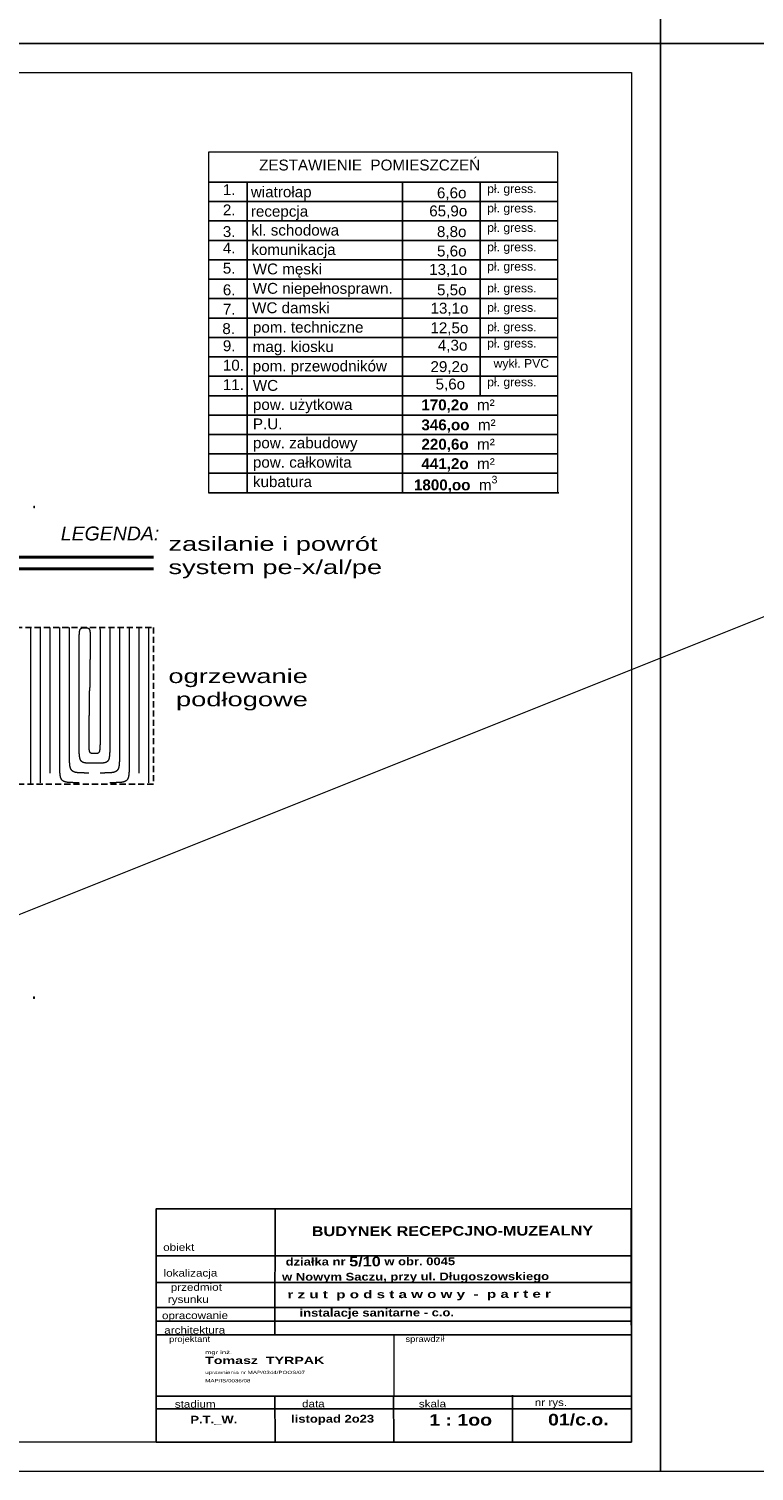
# Model space of a CAD drawing. Extents: x 4615668 to 9294084, y 16339 to 10688993.
# Tile 14 of 256: x 4717700 to 4719198, y 5338649 to 5341627. Entities that reach past the tile are written whole.
import ezdxf
from ezdxf.lldxf.tags import DXFTag

# ---------------------------------------------------------------- set-up
doc = ezdxf.new("R2010")
doc.units = 0
doc.header["$MEASUREMENT"] = 0
doc.linetypes.add('DASHED', pattern=[19.05, 12.7, -6.35])
for name, color, linetype in [('1', 7, 'Continuous'), ('_', 7, 'Continuous'), ('IS_Rys.pętli_o.p._Powrót', 5, 'DASH'), ('IS_Rys.pętli_o.p._Zasilanie', 1, 'SOLID'), ('MURY', 7, 'Continuous'), ('OPIS', 7, 'Continuous'), ('WYMIAROWANIE', 1, 'Continuous')]:
    doc.layers.add(name, color=color, linetype=linetype)
doc.layers.add('hatch', color=253, linetype='Continuous', lineweight=0)
doc.layers.add('Wymiar', color=7, linetype='Continuous', lineweight=9)
doc.layers.add('IS_Wężownica OChP', color=7, linetype='Continuous', lineweight=5, true_color=0x800080)
doc.styles.add('_a1', font='arial.ttf', dxfattribs={"height": 120})
doc.styles.add('ARIAL', font='arial.ttf', dxfattribs={"height": 10})
doc.styles.add('ARIAL_WYM50', font='arial.ttf', dxfattribs={"height": 15})
doc.styles.add('courier', font='stylu.ttf')
doc.styles.add('tomek14', font='ISOCP.shx', dxfattribs={"height": 14})
tags = doc.linetypes.add('DASH', pattern=[15, 10, -5]).pattern_tags.tags
tags[6:7] = [DXFTag(74, 4), DXFTag(75, 0), DXFTag(340, '0'), DXFTag(46, 0.0), DXFTag(50, 0.0), DXFTag(44, 0.0), DXFTag(45, 0.0)]
tags[4:5] = [DXFTag(74, 4), DXFTag(75, 0), DXFTag(340, '0'), DXFTag(46, 0.0), DXFTag(50, 0.0), DXFTag(44, 0.0), DXFTag(45, 0.0)]
tags = doc.linetypes.add('SOLID', pattern=[10, 10, 0]).pattern_tags.tags
tags[6:7] = [DXFTag(74, 4), DXFTag(75, 0), DXFTag(340, '0'), DXFTag(46, 0.0), DXFTag(50, 0.0), DXFTag(44, 0.0), DXFTag(45, 0.0)]
tags[4:5] = [DXFTag(74, 4), DXFTag(75, 0), DXFTag(340, '0'), DXFTag(46, 0.0), DXFTag(50, 0.0), DXFTag(44, 0.0), DXFTag(45, 0.0)]

# ---------------------------------------------------------------- blocks, each defined once
blk = doc.blocks.new('G$C6E969633')
at = {"layer": 'MURY', "lineweight": 0, "ltscale": 40}
for p in [(1627.6, 1448.9), (1627.6, 1446.6), (1627.4, 435.7), (1627.4, 433.4), (1627.6, 435.7), (1627.6, 433.5)]:
    blk.add_point(p, dxfattribs=at)

msp = doc.modelspace()

# ---------------------------------------------------------------- linework, layer by layer
at = {"lineweight": 0, "ltscale": 40}
msp.add_line((4718453.14, 5338931.04), (4718453.14, 5338804.11), dxfattribs=at)
at = {"linetype": 'DASHED'}
msp.add_lwpolyline([(4717673.35, 5340391.4), (4717956.96, 5340391.4), (4717956.96, 5340067.94), (4717673.35, 5340067.94)], close=True, dxfattribs=at)
at = {"lineweight": 0, "ltscale": 40}
for p in [(4718289.67, 5338931.04), (4718616.6, 5338931.04)]:
    msp.add_point(p, dxfattribs=at)
at = {"layer": 'hatch', "color": 252}
for points in [[(4714804.06, 5341597.39), (4719004.06, 5341597.39), (4719004.06, 5344545.39), (4714804.06, 5344545.39)], [(4714804.06, 5341597.39), (4719004.06, 5341597.39), (4719004.06, 5344545.39), (4714804.06, 5344545.39)], [(4719004.06, 5341597.39), (4723204.06, 5341597.39), (4723204.06, 5344545.39), (4719004.06, 5344545.39)], [(4719004.06, 5341597.39), (4723204.06, 5341597.39), (4723204.06, 5344545.39), (4719004.06, 5344545.39)], [(4714804.06, 5338649.39), (4719004.06, 5338649.39), (4719004.06, 5341597.39), (4714804.06, 5341597.39)], [(4714804.06, 5338649.39), (4719004.06, 5338649.39), (4719004.06, 5341597.39), (4714804.06, 5341597.39)], [(4719004.06, 5338649.39), (4723204.06, 5338649.39), (4723204.06, 5341597.39), (4719004.06, 5341597.39)], [(4719004.06, 5338649.39), (4723204.06, 5338649.39), (4723204.06, 5341597.39), (4719004.06, 5341597.39)], [(4715124.06, 5341537.39), (4718944.06, 5341537.39), (4718944.06, 5338709.39), (4715124.06, 5338709.39)]]:
    msp.add_lwpolyline(points, close=True, dxfattribs=at)
at = {"layer": 'IS_Rys.pętli_o.p._Powrót', "color": 140, "lineweight": 40, "ltscale": 2}
msp.add_line((4717956.96, 5340512.61), (4717673.35, 5340512.61), dxfattribs=at)
at = {"layer": 'IS_Rys.pętli_o.p._Zasilanie', "color": 11, "lineweight": 40}
msp.add_line((4717956.96, 5340536.61), (4717673.35, 5340536.61), dxfattribs=at)
at = {"layer": 'IS_Wężownica OChP', "color": 21, "linetype": 'DASHED', "ltscale": 70}
for points, knots in [([(4717703.58, 5340067.94), (4717703.58, 5340073.87), (4717703.58, 5340092.52), (4717703.58, 5340126.89), (4717703.58, 5340172.85), (4717703.58, 5340224.23), (4717703.58, 5340277.41), (4717703.58, 5340328.79), (4717703.58, 5340366.58), (4717703.58, 5340386.85), (4717703.58, 5340391.4)], [8.5355513, 8.5355513, 8.5355513, 8.5355513, 17.4261458, 36.5047708, 60.0901578, 86.3796018, 113.5703982, 139.8598422, 163.4452292, 170.2632706, 170.2632706, 170.2632706, 170.2632706]), ([(4717723.58, 5340070.87), (4717723.58, 5340073.67), (4717723.58, 5340084.12), (4717723.58, 5340106.02), (4717723.58, 5340139.28), (4717723.58, 5340180.65), (4717723.58, 5340226.89), (4717723.58, 5340274.75), (4717723.58, 5340320.99), (4717723.58, 5340359.69), (4717723.58, 5340382.62), (4717723.58, 5340391.4)], [0, 0, 0, 0, 4.1911721, 15.6830954, 32.8533809, 54.0796394, 77.7394816, 102.2105184, 125.8703606, 147.0966191, 160.2632706, 160.2632706, 160.2632706, 160.2632706]), ([(4717743.58, 5340090.87), (4717743.58, 5340093.36), (4717743.58, 5340102.65), (4717743.58, 5340122.12), (4717743.58, 5340151.68), (4717743.58, 5340188.45), (4717743.58, 5340229.55), (4717743.58, 5340272.09), (4717743.58, 5340313.19), (4717743.58, 5340349.96), (4717743.58, 5340375.55), (4717743.58, 5340388.56), (4717743.58, 5340391.4)], [0, 0, 0, 0, 3.7253569, 13.9400451, 29.201991, 48.069121, 69.0993614, 90.8506386, 111.880879, 130.748009, 146.0099549, 150.2632706, 150.2632706, 150.2632706, 150.2632706]), ([(4717763.58, 5340110.87), (4717763.58, 5340113.04), (4717763.58, 5340121.18), (4717763.58, 5340138.21), (4717763.58, 5340164.08), (4717763.58, 5340196.25), (4717763.58, 5340232.21), (4717763.58, 5340269.43), (4717763.58, 5340305.39), (4717763.58, 5340337.57), (4717763.58, 5340363.43), (4717763.58, 5340380.47), (4717763.58, 5340388.6), (4717763.58, 5340390.77)], [0, 0, 0, 0, 3.2595417, 12.1969947, 25.5506011, 42.0586026, 60.4592412, 79.4907588, 97.8913974, 114.3993989, 127.7530053, 136.6904583, 139.95, 139.95, 139.95, 139.95]), ([(4717783.58, 5340370.77), (4717783.58, 5340374.09), (4717783.58, 5340380.12), (4717783.68, 5340387), (4717783.84, 5340390.55), (4717783.89, 5340391.4)], [0, 0, 0, 0, 4.9737181, 9.0466899, 10.3153153, 10.3153153, 10.3153153, 10.3153153]), ([(4717803.58, 5340350.77), (4717803.58, 5340354.09), (4717803.58, 5340360.12), (4717803.62, 5340368.32), (4717803.76, 5340374.91), (4717804.05, 5340380.06), (4717804.53, 5340383.96), (4717805.27, 5340386.83), (4717806.38, 5340388.86), (4717808.02, 5340390.09), (4717810.04, 5340390.62), (4717812.44, 5340390.78), (4717814.18, 5340390.77), (4717815.14, 5340390.77)], [0, 0, 0, 0, 4.9737059, 9.0459456, 12.3076955, 14.8522177, 16.778855, 18.2022059, 19.2719379, 20.1926518, 21.1772951, 22.3588308, 23.7963098, 23.7963098, 23.7963098, 23.7963098]), ([(4717815.14, 5340390.77), (4717816.1, 5340390.77), (4717817.84, 5340390.78), (4717820.24, 5340390.62), (4717822.26, 5340390.1), (4717823.88, 5340388.86), (4717824.97, 5340386.83), (4717825.67, 5340383.96), (4717826.1, 5340380.06), (4717826.33, 5340374.91), (4717826.39, 5340368.32), (4717826.33, 5340360.12), (4717826.26, 5340354.09), (4717826.22, 5340350.77)], [0, 0, 0, 0, 1.4372986, 2.6175761, 3.598934, 4.5143129, 5.5783572, 6.9971437, 8.9206288, 11.4632253, 14.7239851, 18.7958599, 23.7695136, 23.7695136, 23.7695136, 23.7695136]), ([(4717846.39, 5340391.4), (4717846.44, 5340390.55), (4717846.6, 5340387), (4717846.7, 5340380.12), (4717846.7, 5340374.09), (4717846.7, 5340370.77)], [21.9289081, 21.9289081, 21.9289081, 21.9289081, 23.1975335, 27.2705053, 32.2442234, 32.2442234, 32.2442234, 32.2442234]), ([(4717866.7, 5340390.77), (4717866.7, 5340388.91), (4717866.7, 5340381.94), (4717866.7, 5340367.34), (4717866.7, 5340345.17), (4717866.7, 5340317.59), (4717866.7, 5340286.77), (4717866.7, 5340254.87), (4717866.7, 5340224.05), (4717866.7, 5340196.47), (4717866.7, 5340174.3), (4717866.7, 5340159.7), (4717866.7, 5340152.73), (4717866.7, 5340150.87)], [0, 0, 0, 0, 2.7937265, 10.4539444, 21.8992111, 36.0480841, 51.819121, 68.130879, 83.9019159, 98.0507889, 109.4960556, 117.1562735, 119.95, 119.95, 119.95, 119.95]), ([(4717886.7, 5340391.4), (4717886.7, 5340389.72), (4717886.7, 5340379.15), (4717886.7, 5340357.57), (4717886.7, 5340325.39), (4717886.7, 5340289.43), (4717886.7, 5340252.21), (4717886.7, 5340216.25), (4717886.7, 5340184.08), (4717886.7, 5340158.21), (4717886.7, 5340141.18), (4717886.7, 5340133.04), (4717886.7, 5340130.87)], [9.6867294, 9.6867294, 9.6867294, 9.6867294, 12.1969947, 25.5506011, 42.0586026, 60.4592412, 79.4907588, 97.8913974, 114.3993989, 127.7530053, 136.6904583, 139.95, 139.95, 139.95, 139.95]), ([(4717906.7, 5340391.4), (4717906.7, 5340385.05), (4717906.7, 5340366.13), (4717906.7, 5340333.19), (4717906.7, 5340292.09), (4717906.7, 5340249.55), (4717906.7, 5340208.45), (4717906.7, 5340171.68), (4717906.7, 5340142.12), (4717906.7, 5340122.65), (4717906.7, 5340113.36), (4717906.7, 5340110.87)], [19.6867294, 19.6867294, 19.6867294, 19.6867294, 29.201991, 48.069121, 69.0993614, 90.8506386, 111.880879, 130.748009, 146.0099549, 156.2246431, 159.95, 159.95, 159.95, 159.95]), ([(4717926.7, 5340391.4), (4717926.7, 5340389.29), (4717926.7, 5340373.03), (4717926.7, 5340340.99), (4717926.7, 5340294.75), (4717926.7, 5340246.89), (4717926.7, 5340200.65), (4717926.7, 5340159.28), (4717926.7, 5340126.02), (4717926.7, 5340104.12), (4717926.7, 5340093.67), (4717926.7, 5340090.87)], [29.6867294, 29.6867294, 29.6867294, 29.6867294, 32.8533809, 54.0796394, 77.7394816, 102.2105184, 125.8703606, 147.0966191, 164.2669046, 175.7588279, 179.95, 179.95, 179.95, 179.95]), ([(4717946.7, 5340391.4), (4717946.7, 5340377.8), (4717946.7, 5340346.67), (4717946.7, 5340297.41), (4717946.7, 5340244.23), (4717946.7, 5340192.85), (4717946.7, 5340146.89), (4717946.7, 5340109.93), (4717946.7, 5340085.59), (4717946.7, 5340073.98), (4717946.7, 5340070.87)], [39.6867294, 39.6867294, 39.6867294, 39.6867294, 60.0901578, 86.3796018, 113.5703982, 139.8598422, 163.4452292, 182.5238542, 195.2930128, 199.95, 199.95, 199.95, 199.95]), ([(4717783.58, 5340130.87), (4717783.58, 5340132.73), (4717783.58, 5340139.7), (4717783.58, 5340154.3), (4717783.58, 5340176.47), (4717783.58, 5340204.05), (4717783.58, 5340234.87), (4717783.58, 5340266.77), (4717783.58, 5340297.59), (4717783.58, 5340325.17), (4717783.58, 5340347.34), (4717783.58, 5340361.94), (4717783.58, 5340368.91), (4717783.58, 5340370.77)], [0, 0, 0, 0, 2.7937265, 10.4539444, 21.8992111, 36.0480841, 51.819121, 68.130879, 83.9019159, 98.0507889, 109.4960556, 117.1562735, 119.95, 119.95, 119.95, 119.95]), ([(4717846.7, 5340370.77), (4717846.7, 5340369.22), (4717846.7, 5340363.41), (4717846.7, 5340351.25), (4717846.7, 5340332.77), (4717846.7, 5340309.8), (4717846.7, 5340284.11), (4717846.7, 5340257.53), (4717846.7, 5340231.85), (4717846.7, 5340208.87), (4717846.7, 5340190.4), (4717846.7, 5340178.23), (4717846.7, 5340172.42), (4717846.7, 5340170.87)], [0, 0, 0, 0, 2.3279113, 8.7108941, 18.2478212, 30.0375657, 43.1790008, 56.7709992, 69.9124343, 81.7021788, 91.2391059, 97.6220887, 99.95, 99.95, 99.95, 99.95]), ([(4717803.58, 5340150.87), (4717803.58, 5340152.42), (4717803.58, 5340158.23), (4717803.58, 5340170.4), (4717803.58, 5340188.87), (4717803.58, 5340211.85), (4717803.58, 5340237.53), (4717803.58, 5340264.11), (4717803.58, 5340289.8), (4717803.58, 5340312.77), (4717803.58, 5340331.25), (4717803.58, 5340343.41), (4717803.58, 5340349.22), (4717803.58, 5340350.77)], [0, 0, 0, 0, 2.3279113, 8.7108941, 18.2478212, 30.0375657, 43.1790008, 56.7709992, 69.9124343, 81.7021788, 91.2391059, 97.6220887, 99.95, 99.95, 99.95, 99.95]), ([(4717826.22, 5340350.77), (4717826.21, 5340350.08), (4717826.18, 5340347.46), (4717826.12, 5340341.99), (4717826.02, 5340333.68), (4717825.89, 5340323.34), (4717825.75, 5340311.78), (4717825.61, 5340299.82), (4717825.47, 5340288.26), (4717825.35, 5340277.92), (4717825.25, 5340269.61), (4717825.18, 5340264.13), (4717825.15, 5340261.52), (4717825.14, 5340260.82)], [0, 0, 0, 0, 1.0476109, 3.9200925, 8.2119178, 13.5175602, 19.4314928, 25.5481888, 31.4621214, 36.7677638, 41.0595892, 43.9320707, 44.9796816, 44.9796816, 44.9796816, 44.9796816]), ([(4717824.06, 5340170.87), (4717824.07, 5340171.57), (4717824.1, 5340174.18), (4717824.17, 5340179.65), (4717824.27, 5340187.97), (4717824.39, 5340198.31), (4717824.53, 5340209.86), (4717824.67, 5340221.83), (4717824.81, 5340233.38), (4717824.94, 5340243.72), (4717825.04, 5340252.04), (4717825.1, 5340257.51), (4717825.13, 5340260.12), (4717825.14, 5340260.82)], [0, 0, 0, 0, 1.0476109, 3.9200925, 8.2119178, 13.5175602, 19.4314928, 25.5481888, 31.4621214, 36.7677638, 41.0595892, 43.9320707, 44.9796816, 44.9796816, 44.9796816, 44.9796816]), ([(4717835.14, 5340110.87), (4717832.52, 5340110.87), (4717827.77, 5340110.87), (4717821.28, 5340111.02), (4717816.04, 5340111.51), (4717811.85, 5340112.54), (4717808.56, 5340114.44), (4717806.26, 5340117.45), (4717804.88, 5340121.5), (4717804.08, 5340126.71), (4717803.7, 5340133.31), (4717803.58, 5340141.52), (4717803.58, 5340147.56), (4717803.58, 5340150.87)], [0, 0, 0, 0, 3.9242812, 7.1389101, 9.7274002, 11.8067281, 13.5694632, 15.3112239, 17.352003, 19.9290557, 23.1975335, 27.2705053, 32.2442234, 32.2442234, 32.2442234, 32.2442234]), ([(4717835.14, 5340130.87), (4717834.18, 5340130.87), (4717832.44, 5340130.87), (4717830.04, 5340131.02), (4717828.03, 5340131.55), (4717826.41, 5340132.78), (4717825.31, 5340134.82), (4717824.61, 5340137.68), (4717824.18, 5340141.59), (4717823.95, 5340146.74), (4717823.89, 5340153.32), (4717823.95, 5340161.52), (4717824.02, 5340167.55), (4717824.06, 5340170.87)], [0, 0, 0, 0, 1.4372986, 2.6175761, 3.598934, 4.5143129, 5.5783572, 6.9971437, 8.9206288, 11.4632253, 14.7239851, 18.7958599, 23.7695136, 23.7695136, 23.7695136, 23.7695136]), ([(4717846.7, 5340170.87), (4717846.7, 5340167.56), (4717846.7, 5340161.53), (4717846.66, 5340153.32), (4717846.52, 5340146.74), (4717846.23, 5340141.59), (4717845.75, 5340137.68), (4717845.01, 5340134.82), (4717843.9, 5340132.78), (4717842.27, 5340131.55), (4717840.25, 5340131.02), (4717837.85, 5340130.87), (4717836.1, 5340130.87), (4717835.14, 5340130.87)], [0, 0, 0, 0, 4.9737059, 9.0459456, 12.3076955, 14.8522177, 16.778855, 18.2022059, 19.2719379, 20.1926518, 21.1772951, 22.3588308, 23.7963098, 23.7963098, 23.7963098, 23.7963098]), ([(4717866.7, 5340150.87), (4717866.7, 5340147.56), (4717866.7, 5340141.52), (4717866.58, 5340133.31), (4717866.2, 5340126.71), (4717865.41, 5340121.5), (4717864.02, 5340117.45), (4717861.72, 5340114.44), (4717858.43, 5340112.54), (4717854.24, 5340111.51), (4717849, 5340111.02), (4717842.52, 5340110.87), (4717837.76, 5340110.87), (4717835.14, 5340110.87)], [0, 0, 0, 0, 4.9737181, 9.0466899, 12.3151677, 14.8922204, 16.9329995, 18.6747602, 20.4374953, 22.5168232, 25.1053133, 28.3199422, 32.2442234, 32.2442234, 32.2442234, 32.2442234]), ([(4717823.58, 5340090.87), (4717820.27, 5340090.87), (4717814.23, 5340090.87), (4717806.02, 5340091.02), (4717799.4, 5340091.51), (4717794.15, 5340092.52), (4717790.04, 5340094.35), (4717787.06, 5340097.33), (4717785.23, 5340101.44), (4717784.22, 5340106.69), (4717783.73, 5340113.31), (4717783.58, 5340121.52), (4717783.58, 5340127.56), (4717783.58, 5340130.87)], [0, 0, 0, 0, 4.9737267, 9.0472111, 12.3203923, 14.919985, 17.0370403, 18.9708259, 21.0878812, 23.6874738, 26.960655, 31.0341395, 36.0078661, 36.0078661, 36.0078661, 36.0078661]), ([(4717886.7, 5340130.87), (4717886.7, 5340127.56), (4717886.71, 5340121.52), (4717886.55, 5340113.31), (4717886.06, 5340106.69), (4717885.05, 5340101.44), (4717883.23, 5340097.33), (4717880.25, 5340094.35), (4717876.13, 5340092.52), (4717870.88, 5340091.51), (4717864.26, 5340091.02), (4717856.05, 5340090.87), (4717850.02, 5340090.87), (4717846.7, 5340090.87)], [0, 0, 0, 0, 4.9737267, 9.0472111, 12.3203923, 14.919985, 17.0370403, 18.9708259, 21.0878812, 23.6874738, 26.960655, 31.0341395, 36.0078661, 36.0078661, 36.0078661, 36.0078661]), ([(4717803.58, 5340070.87), (4717800.27, 5340070.87), (4717794.23, 5340070.87), (4717786.02, 5340071.02), (4717779.4, 5340071.51), (4717774.15, 5340072.52), (4717770.04, 5340074.35), (4717767.06, 5340077.33), (4717765.23, 5340081.44), (4717764.22, 5340086.69), (4717763.73, 5340093.31), (4717763.58, 5340101.52), (4717763.58, 5340107.56), (4717763.58, 5340110.87)], [0, 0, 0, 0, 4.9737267, 9.0472111, 12.3203923, 14.919985, 17.0370403, 18.9708259, 21.0878812, 23.6874738, 26.960655, 31.0341395, 36.0078661, 36.0078661, 36.0078661, 36.0078661]), ([(4717906.7, 5340110.87), (4717906.7, 5340107.56), (4717906.71, 5340101.52), (4717906.55, 5340093.31), (4717906.06, 5340086.69), (4717905.05, 5340081.44), (4717903.23, 5340077.33), (4717900.25, 5340074.35), (4717896.13, 5340072.52), (4717890.88, 5340071.51), (4717884.26, 5340071.02), (4717876.05, 5340070.87), (4717870.02, 5340070.87), (4717866.7, 5340070.87)], [0, 0, 0, 0, 4.9737267, 9.0472111, 12.3203923, 14.919985, 17.0370403, 18.9708259, 21.0878812, 23.6874738, 26.960655, 31.0341395, 36.0078661, 36.0078661, 36.0078661, 36.0078661])]:
    msp.add_open_spline(points, degree=3, knots=knots, dxfattribs=at)
for points in [[(4717763.58, 5340390.77), (4717763.58, 5340390.98), (4717763.58, 5340391.19), (4717763.58, 5340391.4)], [(4717866.7, 5340391.4), (4717866.7, 5340391.19), (4717866.7, 5340390.98), (4717866.7, 5340390.77)]]:
    msp.add_open_spline(points, degree=3, dxfattribs=at)
at = {"layer": 'OPIS'}
for p, q in [((4718207.98, 5339191.11), (4718207.63, 5338931.04)), ((4718942.79, 5339094.21), (4717962.83, 5339094.21)), ((4718943.1, 5339094.21), (4717963.14, 5339094.21)), ((4718943.24, 5339038.96), (4717963.29, 5339038.96)), ((4718943.38, 5338987.3), (4717963.43, 5338987.3)), ((4718943.46, 5338959.22), (4717963.5, 5338959.22)), ((4718943.54, 5338931.04), (4717962.74, 5338931.04)), ((4718943.8, 5338804.11), (4717963.84, 5338804.11)), ((4718207.88, 5338804.78), (4718208.14, 5338710.05)), ((4718452.85, 5338804.11), (4718453.44, 5338710.71)), ((4718698.5, 5338806.1), (4718698.75, 5338711.37)), ((4718943.87, 5338778.28), (4717963.91, 5338778.28))]:
    msp.add_line(p, q, dxfattribs=at)
msp.add_lwpolyline([(4717962.83, 5338709.39), (4718944.06, 5338709.39), (4718943.86, 5339191.11), (4717962.63, 5339191.11)], close=True, dxfattribs=at)
at = {"layer": 'Wymiar', "color": 1, "lineweight": 0, "ltscale": 40}
msp.add_line((4714804.06, 5338649.39), (4729596.39, 5344563.1), dxfattribs=at)
at = {"layer": 'Wymiar', "color": 7, "linetype": 'Continuous', "lineweight": 13, "ltscale": 40}
msp.add_lwpolyline([(4718070.61, 5340669.62), (4718792.02, 5340669.62), (4718792.02, 5341372.53), (4718070.61, 5341372.53)], close=True, dxfattribs=at)
at = {"layer": 'WYMIAROWANIE', "color": 7}
for p, q in [((4718070.61, 5341310.84), (4718792.02, 5341310.84)), ((4718070.61, 5341310.84), (4718792.02, 5341310.84)), ((4718150.77, 5341310.84), (4718150.77, 5341070.38)), ((4718150.77, 5341310.84), (4718150.77, 5340669.62)), ((4718471.4, 5341310.84), (4718471.4, 5341070.38)), ((4718471.4, 5341310.84), (4718471.4, 5340669.62)), ((4718631.71, 5341310.84), (4718631.71, 5341070.38)), ((4718631.71, 5341310.84), (4718631.71, 5340869.98)), ((4718070.61, 5341270.77), (4718792.02, 5341270.77)), ((4718070.61, 5341230.69), (4718792.02, 5341230.69)), ((4718150.77, 5341230.69), (4718150.77, 5341190.61)), ((4718631.71, 5341230.69), (4718631.71, 5341190.61)), ((4718070.61, 5341190.61), (4718792.02, 5341190.61)), ((4718070.61, 5341190.61), (4718792.02, 5341190.61)), ((4718070.61, 5341190.61), (4718792.02, 5341190.61)), ((4718070.61, 5341190.61), (4718792.02, 5341190.61)), ((4718070.61, 5341150.53), (4718792.02, 5341150.53)), ((4718070.61, 5341110.46), (4718792.02, 5341110.46)), ((4718070.31, 5341070.38), (4718791.72, 5341070.38)), ((4718070.31, 5341070.38), (4718791.72, 5341070.38)), ((4718070.31, 5341070.38), (4718791.72, 5341070.38)), ((4718070.31, 5341070.38), (4718791.72, 5341070.38)), ((4718070.31, 5341070.38), (4718791.72, 5341070.38)), ((4718070.31, 5341070.38), (4718791.72, 5341070.38)), ((4718070.61, 5341070.38), (4718792.02, 5341070.38)), ((4718070.61, 5341070.38), (4718792.02, 5341070.38)), ((4718070.61, 5341070.38), (4718792.02, 5341070.38)), ((4718070.61, 5341070.38), (4718792.02, 5341070.38)), ((4718070.61, 5341070.38), (4718792.02, 5341070.38)), ((4718070.61, 5341070.38), (4718792.02, 5341070.38)), ((4718070.31, 5341030.3), (4718791.72, 5341030.3)), ((4718070.31, 5340990.22), (4718791.72, 5340990.22)), ((4718070.61, 5340990.22), (4718792.02, 5340990.22)), ((4718070.61, 5340950.14), (4718792.02, 5340950.14)), ((4718070.61, 5340910.06), (4718792.02, 5340910.06)), ((4718070.61, 5340869.98), (4718792.02, 5340869.98)), ((4718070.61, 5340869.98), (4718792.02, 5340869.98)), ((4718070.61, 5340869.98), (4718792.02, 5340869.98)), ((4718070.61, 5340829.91), (4718792.02, 5340829.91)), ((4718070.61, 5340789.83), (4718792.02, 5340789.83)), ((4718070.61, 5340749.75), (4718792.22, 5340749.75)), ((4718070.61, 5340749.75), (4718792.22, 5340749.75)), ((4718070.61, 5340749.75), (4718792.02, 5340749.75)), ((4718070.61, 5340709.67), (4718792.02, 5340709.67)), ((4718072.67, 5340669.59), (4718794.08, 5340669.59))]:
    msp.add_line(p, q, dxfattribs=at)

# ---------------------------------------------------------------- block references
at = {"layer": 'Wymiar', "lineweight": 0, "ltscale": 40}
msp.add_blockref('G$C6E969633', (4716082.74, 5339192.56), dxfattribs=at)

# ---------------------------------------------------------------- texts
at = {"layer": '1', "insert": (4718657.53, 5339065.86), "char_height": 16, "width": 884.7743, "attachment_point": 5, "rotation": 0.15445, "style": 'ARIAL_WYM50'}
msp.add_mtext('\\A1;\\pxql;{\\W1.2;\\fArial|b1|i0|c238|p34;  działka nr \\H1.25x;5/10\\H0.8x; w obr. 0045\\P w Nowym Saczu, przy ul. Długoszowskiego }', dxfattribs=at)
at = {"layer": '_', "char_height": 28.8, "width": 684.6234, "attachment_point": 1, "style": '_a1'}
for s, insert in [('{\\fArial|b0|i1|c0|p0;LEGENDA:}', (4717765.54, 5340599.83)), ('{\\W1.4;zasilanie i powrót  \\Psystem pe-x/al/pe}', (4717987.83, 5340578.46)), ('{\\W1.4;ogrzewanie\\P podłogowe}', (4717987.83, 5340305.48))]:
    msp.add_mtext(s, dxfattribs=dict(at, insert=insert))
at = {"layer": 'OPIS', "rotation": 0.15445}
for s, insert, char_height, width, attachment_point, style in [('{\\W1.2;\\fArial|b1|i0|c238|p34; BUDYNEK RECEPCJNO-MUZEALNY}', (4718569.8, 5339145.28), 20, 777.5836, 5, 'ARIAL_WYM50'), ('{\\fEuphemia|b0|i0|c0|p34;\\W1.2;obiekt}', (4718009.18, 5339111.64), 15, 711.007, 5, 'ARIAL_WYM50'), ('{\\fEuphemia|b0|i0|c0|p34;\\W1.2;lokalizacja}', (4718033.4, 5339056.39), 15, 711.007, 5, 'ARIAL_WYM50'), ('{\\fEuphemia|b0|i0|c0|p34;\\W1.2;     przedmiot\\Prysunku}', (4718028.83, 5339014.44), 15, 711.007, 5, 'ARIAL_WYM50'), ('{\\W1.4;\\fArial|b1|i0|c238|p34;\\C0; r z u t  p o d s t a w o w y  -  p a r t e r}', (4718224.96, 5339022.03), 16, 735.9235, 1, 'ARIAL'), ('{\\fEuphemia|b0|i0|c0|p34;\\W1.2;opracowanie}', (4718042.81, 5338968.66), 15, 711.007, 5, 'ARIAL_WYM50'), ('{\\W1.2;\\fArial|b1|i0|c238|p34;instalacje sanitarne - c.o.}', (4718418.17, 5338974.26), 16, 711.007, 5, 'ARIAL_WYM50'), ('{\\fEuphemia|b0|i0|c0|p34;\\W1.2;architektura}', (4718042.14, 5338940.48), 15, 711.007, 5, 'ARIAL_WYM50'), ('{\\W1.2;\\FEuphemia|c0;sprawdził}', (4718517.62, 5338920.53), 12, 711.007, 5, 'ARIAL_WYM50'), ('{\\W1.2;\\FEuphemia|c0;projektant}', (4718031.55, 5338920.26), 12, 711.007, 5, 'ARIAL_WYM50'), ('{\\fEuphemia|b0|i0|c0|p34;\\W1.2;stadium}', (4718043.23, 5338787.72), 15, 711.007, 5, 'ARIAL_WYM50'), ('{\\fEuphemia|b0|i0|c0|p34;\\W1.2;data}', (4718287.26, 5338788.38), 15, 711.007, 5, 'ARIAL_WYM50'), ('{\\fEuphemia|b0|i0|c0|p34;\\W1.2;skala}', (4718533.2, 5338788.38), 15, 711.007, 5, 'ARIAL_WYM50'), ('{\\fEuphemia|b0|i0|c0|p34;\\W1.2;nr rys.}', (4718777.88, 5338789.04), 15, 711.007, 5, 'ARIAL_WYM50'), ('{\\W1.2;\\fArial|b1|i0|c238|p34;P.T._W.}', (4718081.68, 5338754.44), 16, 711.007, 5, 'ARIAL_WYM50'), ('{\\W1.2;\\fArial|b1|i0|c238|p34;listopad 2o23}', (4718326.99, 5338755.1), 16, 711.007, 5, 'ARIAL_WYM50'), ('{\\fArial|b1|i0|c238|p34;\\W1.2;\\C0;1 : 1oo}', (4718526.54, 5338767.02), 24, 735.9235, 1, 'ARIAL'), ('{\\W1.2;\\fArial|b1|i0|c238|p34;\\C0;01/c.o.}', (4718771.85, 5338767.68), 24, 735.9235, 1, 'ARIAL')]:
    msp.add_mtext(s, dxfattribs=dict(at, insert=insert, char_height=char_height, width=width, attachment_point=attachment_point, style=style))
at = {"layer": 'OPIS', "color": 7, "attachment_point": 1, "rotation": 360, "style": 'courier'}
for s, insert, char_height, width in [('{\\W1.4;\\fArial|b0|i0|c238|p34;\\H0.6097x;mgr inż. \\P\\fArial|b1|i0|c238|p34;\\H1.875x;Tomasz  TYRPAK}', (4718063.67, 5338898.95), 13.122, 541.7113), ('{\\W1.4;\\fArial|b0|i0|c238|p34;uprawnienia nr MAP/0344/POOS/07}', (4718063.82, 5338856.55), 6.561, 361.1409), ('{\\W1.4;\\fArial|b0|i0|c238|p34;MAP/IS/0036/08}', (4718063.82, 5338839.42), 6.561, 361.1409)]:
    msp.add_mtext(s, dxfattribs=dict(at, insert=insert, char_height=char_height, width=width))
at = {"layer": 'WYMIAROWANIE', "color": 7, "attachment_point": 1, "style": 'tomek14'}
for s, insert, char_height, width in [('{\\fArial|b0|i0|c238|p34;ZESTAWIENIE  POMIESZCZEŃ}', (4718175.22, 5341357.43), 22.4438, 638.2706), ('{\\fArial|b0|i0|c238|p34;1.}', (4718100.27, 5341306.44), 22.4438, 26.134), ('{\\fArial|b0|i0|c238|p34;wiatrołap}', (4718158.09, 5341302.05), 22.4438, 350.639), ('{\\fArial|b0|i0|c238|p34;6,6o}', (4718542.39, 5341300.08), 22.4438, 280.981), ('{\\fArial|b0|i0|c238|p34;pł. gress.}', (4718646.12, 5341306.34), 18, 280.981), ('{\\fArial|b0|i0|c238|p34;2.}', (4718100.27, 5341264.76), 22.4438, 26.134), ('{\\fArial|b0|i0|c238|p34;recepcja}', (4718158.09, 5341261.97), 22.4438, 350.639), ('{\\fArial|b0|i0|c238|p34;65,9o}', (4718526.51, 5341262.66), 22.4438, 280.981), ('{\\fArial|b0|i0|c238|p34;pł. gress.}', (4718646.12, 5341266.26), 18, 280.981), ('{\\fArial|b0|i0|c238|p34;kl. schodowa}', (4718159.11, 5341223.03), 22.4438, 350.639), ('{\\fArial|b0|i0|c238|p34;pł. gress.}', (4718646.12, 5341226.18), 18, 280.981), ('{\\fArial|b0|i0|c238|p34;3.}', (4718100.27, 5341220), 22.4438, 26.134), ('{\\fArial|b0|i0|c238|p34;8,8o}', (4718542.39, 5341219.92), 22.4438, 280.981), ('{\\fArial|b0|i0|c238|p34;4.}', (4718100.27, 5341186.2), 22.4438, 26.134), ('{\\fArial|b0|i0|c238|p34;komunikacja}', (4718158.98, 5341182.95), 22.4438, 350.639), ('{\\fArial|b0|i0|c238|p34;5,6o}', (4718542.57, 5341179.85), 22.4438, 280.981), ('{\\fArial|b0|i0|c238|p34;pł. gress.}', (4718646.12, 5341186.11), 18, 280.981), ('{\\fArial|b0|i0|c238|p34;5.}', (4718100.27, 5341144.53), 22.4438, 26.134), ('{\\fArial|b0|i0|c238|p34;WC męski}', (4718161.94, 5341142.87), 22.4438, 350.639), ('{\\fArial|b0|i0|c238|p34;13,1o}', (4718526.37, 5341141.93), 22.4438, 280.981), ('{\\fArial|b0|i0|c238|p34;pł. gress.}', (4718646.12, 5341146.03), 18, 280.981), ('{\\fArial|b0|i0|c238|p34;WC niepełnosprawn.}', (4718161.94, 5341102.79), 22.4438, 350.639), ('{\\fArial|b0|i0|c238|p34;pł. gress.}', (4718646.12, 5341101.23), 18, 280.981), ('{\\fArial|b0|i0|c238|p34;6.}', (4718100.27, 5341099.77), 22.4438, 26.134), ('{\\fArial|b0|i0|c238|p34;5,5o}', (4718542.57, 5341099.69), 22.4438, 280.981), ('{\\fArial|b0|i0|c238|p34;7.}', (4718100.27, 5341059.69), 22.4438, 26.134), ('{\\fArial|b0|i0|c238|p34;WC damski}', (4718160.68, 5341062.71), 22.4438, 350.639), ('{\\fArial|b0|i0|c238|p34;13,1o}', (4718529.1, 5341061.77), 22.4438, 280.981), ('{\\fArial|b0|i0|c238|p34;pł. gress.}', (4718646.12, 5341061.16), 18, 280.981), ('{\\fArial|b0|i0|c238|p34;8.}', (4718099.25, 5341019.61), 22.4438, 26.134), ('{\\fArial|b0|i0|c238|p34;pom. techniczne}', (4718162.4, 5341022.63), 22.4438, 350.639), ('{\\fArial|b0|i0|c238|p34;12,5o}', (4718528.91, 5341021.37), 22.4438, 280.981), ('{\\fArial|b0|i0|c238|p34;pł. gress.}', (4718646.12, 5341021.08), 18, 280.981), ('{\\fArial|b0|i0|c238|p34;9.}', (4718100.27, 5340984.22), 22.4438, 26.134), ('{\\fArial|b0|i0|c238|p34;mag. kiosku}', (4718162.07, 5340982.56), 22.4438, 350.639), ('{\\fArial|b0|i0|c238|p34;4,3o}', (4718544.25, 5340985.38), 22.4438, 280.981), ('{\\fArial|b0|i0|c238|p34;pł. gress.}', (4718646.12, 5340987.45), 18, 280.981), ('{\\fArial|b0|i0|c238|p34;10.}', (4718100.27, 5340944.14), 22.4438, 26.134), ('{\\fArial|b0|i0|c238|p34;pom. przewodników}', (4718162.07, 5340942.48), 22.4438, 350.639), ('{\\fArial|b0|i0|c238|p34;29,2o}', (4718529.04, 5340941.21), 22.4438, 280.981), ('{\\fArial|b0|i0|c238|p34;wykł. PVC}', (4718659.45, 5340945.58), 18, 280.981), ('{\\fArial|b0|i0|c238|p34;11.}', (4718100.27, 5340904.06), 22.4438, 26.134), ('{\\fArial|b0|i0|c238|p34;WC}', (4718162.2, 5340902.4), 22.4438, 350.639), ('{\\fArial|b0|i0|c238|p34;5,6o}', (4718539.61, 5340905.23), 22.4438, 280.981), ('{\\fArial|b0|i0|c238|p34;pł. gress.}', (4718646.12, 5340907.29), 18, 280.981), ('{\\fArial|b0|i0|c238|p34;pow. użytkowa}', (4718162.37, 5340862.95), 22.4438, 280.981), ('{\\fArial|b1|i0|c238|p34;170,2o\\fArial|b0|i0|c238|p34;  m²}', (4718510.1, 5340862.21), 22.4438, 280.981), ('{\\fArial|b0|i0|c238|p34;P.U.}', (4718162.37, 5340822.88), 22.4438, 280.981), ('{\\fArial|b1|i0|c238|p34;346,oo\\fArial|b0|i0|c238|p34;  m²}', (4718510.35, 5340821.01), 22.4438, 280.981), ('{\\fArial|b0|i0|c238|p34;pow. zabudowy}', (4718162.37, 5340783.82), 22.4438, 280.981), ('{\\fArial|b1|i0|c238|p34;220,6o\\fArial|b0|i0|c238|p34;  m²}', (4718510.35, 5340780.94), 22.4438, 280.981), ('{\\fArial|b0|i0|c238|p34;pow. całkowita}', (4718162.37, 5340743.74), 22.4438, 280.981), ('\\pxt5;{\\fArial|b1|i0|c238|p34;441,2o\\fArial|b0|i0|c238|p34;  m²}', (4718510.35, 5340740.86), 22.4438, 280.981), ('{\\fArial|b0|i0|c238|p34;kubatura}', (4718162.37, 5340703.66), 22.4438, 280.981), ('\\A1;{\\fArial|b1|i0|c238|p34;1800,oo\\fArial|b0|i0|c238|p34;  m{\\H0.7x;\\S3^ ;}}', (4718494.89, 5340704.57), 22.4438, 280.981)]:
    msp.add_mtext(s, dxfattribs=dict(at, insert=insert, char_height=char_height, width=width))

doc.saveas('drawing.dxf')
